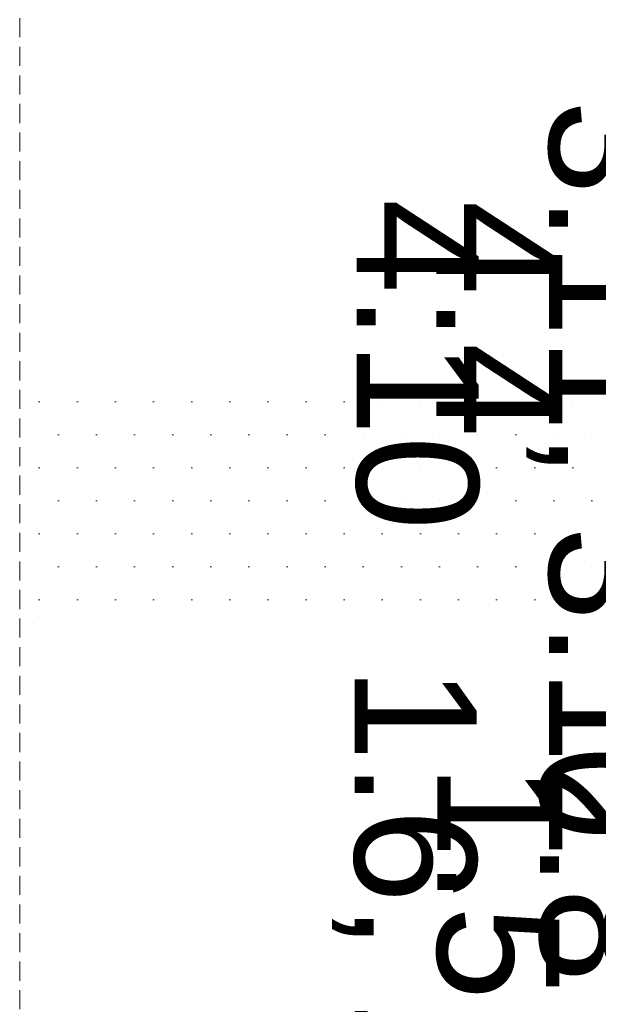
# Model space of a CAD drawing. Header units: millimetres. Extents: x -148444 to 51443, y -4810 to 453290.
# Tile 197 of 256: x 33658 to 35176, y 11011 to 13594. Entities that reach past the tile are written whole.
import ezdxf

# ---------------------------------------------------------------- set-up
doc = ezdxf.new("R2010")
doc.units = ezdxf.units.MM
doc.linetypes.add('DASHED', pattern=[0.75, 0.5, -0.25])
doc.linetypes.add('Wipeout_Contour', pattern=[1000, 0, -1000])
for name, color, linetype in [('#klimartzacja', 8, 'Continuous'), ('Konstrukcja - Siatka mod', 8, 'Continuous'), ('Konstrukcja - Ściany nośne wew..P', 8, 'Continuous')]:
    doc.layers.add(name, color=color, linetype=linetype)
doc.styles.add('STYL_AUTOMATYCZNY_1', font='arial.ttf')

msp = doc.modelspace()

# ---------------------------------------------------------------- hatches: boundary and pattern name
at = {"layer": 'Konstrukcja - Ściany nośne wew..P', "linetype": 'Continuous', "lineweight": 15}
h = msp.add_hatch(dxfattribs=at)
h.set_pattern_fill('Tynk_0007', color=8, style=0, pattern_type=2)
h.set_pattern_definition([(0, (-220940.59, 291884.62), (0, 173.20508), [0, -100]), (0, (-220890.59, 291971.22), (0, 173.20508), [0, -100])])
h.paths.add_polyline_path([(33695.1, 12011.4), (35173, 12011.4), (35173, 12598.7), (33695.1, 12598.7)])

# ---------------------------------------------------------------- linework, layer by layer
at = {"layer": 'Konstrukcja - Siatka mod', "color": 8, "linetype": 'DASHED', "lineweight": 13, "ltscale": 100}
msp.add_line((33658, 1698), (33658, 18662.8), dxfattribs=at)
at = {"layer": 'Konstrukcja - Ściany nośne wew..P', "color": 8, "linetype": 'Wipeout_Contour', "lineweight": 13, "ltscale": 100, "flags": 128}
msp.add_lwpolyline([(33695.1, 12011.4), (35173, 12011.4), (35173, 12598.7), (33695.1, 12598.7)], close=True, dxfattribs=at)

# ---------------------------------------------------------------- texts
at = {"layer": '#klimartzacja', "color": 8, "linetype": 'Continuous', "lineweight": 35, "char_height": 320, "attachment_point": 7, "rotation": 270, "style": 'STYL_AUTOMATYCZNY_1'}
for s, insert in [('\\A1;{\\pql;\\fArial|b0|i0|c238|p0;\\W1.000000;3.11, 3.12}', (34987.9, 13383.3)), ('\\A1;{\\pql;\\fArial|b0|i0|c238|p0;\\W1.000000;3.9, 3.10 }', (35201.6, 13343.8)), ('\\A1;{\\pql;\\fArial|b0|i0|c238|p0;\\W1.000000;4.10}', (34537.7, 13124.2)), ('\\A1;{\\pql;\\fArial|b0|i0|c238|p0;\\W1.000000;4.4}', (34751.3, 13119.6)), ('\\A1;{\\pql;\\fArial|b0|i0|c238|p0;\\W1.000000;1.6, 1.6}', (34477.3, 11897.3)), ('\\A1;{\\pql;\\fArial|b0|i0|c238|p0;\\W1.000000;0.8}', (35018.8, 11688.8)), ('\\A1;{\\pql;\\fArial|b0|i0|c238|p0;\\W1.000000;1.5 }', (34749.5, 11642.7))]:
    msp.add_mtext(s, dxfattribs=dict(at, insert=insert))

doc.saveas('drawing.dxf')
